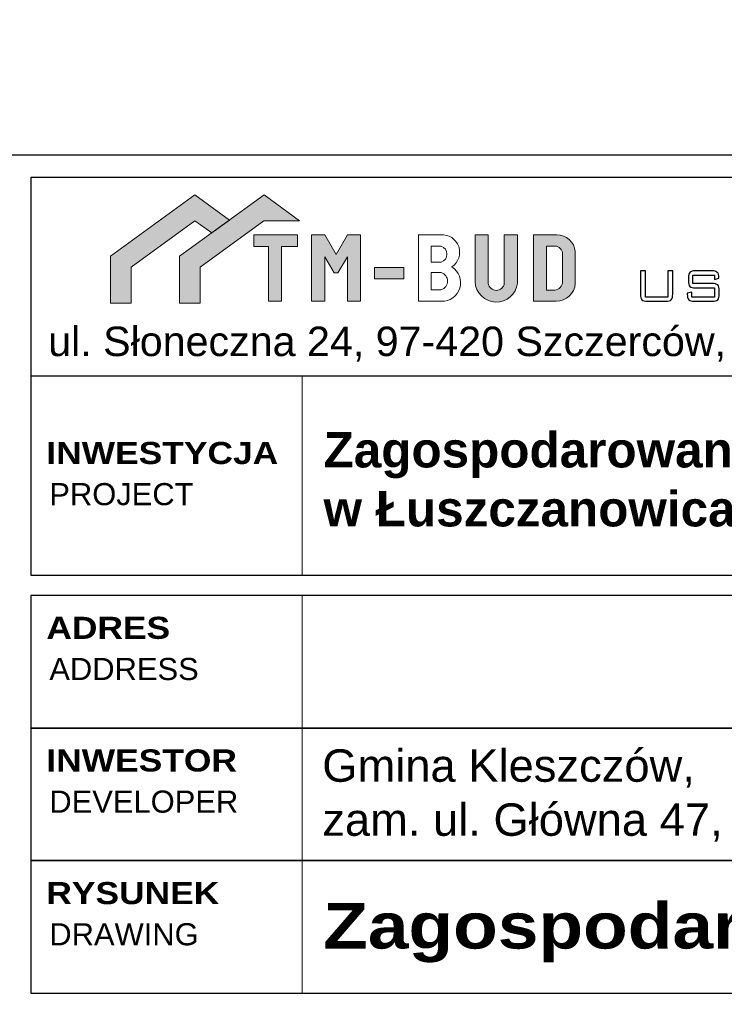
# Model space of a CAD drawing. Extents: x -110 to 11927435, y -6590197 to 5675023.
# Tile 64 of 71: x 6591246 to 6591270, y 5674734 to 5674768. Entities that reach past the tile are written whole.
import ezdxf

# ---------------------------------------------------------------- set-up
doc = ezdxf.new("R2010")
doc.units = 0
doc.layers.get('0').update_dxf_attribs({"color": 250, "linetype": 'CONTINUOUS', "lineweight": 100})
for name, color, linetype in [('_0', 7, 'CONTINUOUS'), ('A_opisy_ramka', 7, 'CONTINUOUS'), ('A_ramka', 7, 'CONTINUOUS')]:
    doc.layers.add(name, color=color, linetype=linetype)
doc.layers.add('wymiar', color=7, linetype='CONTINUOUS', lineweight=13)
doc.styles.add('GENERATED_STYLE_2', font='txt')
doc.styles.add('GENERATED_STYLE_6', font='txt')

# ---------------------------------------------------------------- blocks, each defined once
blk = doc.blocks.new('A$C39696395')
at = {"layer": 'A_ramka', "linetype": 'Continuous', "lineweight": 13}
blk.add_line((184.17, 0), (184.17, 270), dxfattribs=at)
at = {"layer": 'A_ramka'}
for points in [[(0, 180), (936.67, 180), (936.67, 270), (0, 270)], [(0, 90), (936.67, 90), (936.67, 180), (0, 180)], [(0, 0), (936.67, 0), (936.67, 90), (0, 90)]]:
    blk.add_lwpolyline(points, close=True, dxfattribs=at)
at = {"layer": 'A_opisy_ramka', "linetype": 'Continuous', "lineweight": 13, "char_height": 15, "attachment_point": 7}
for s, insert, style in [('{\\fArial Black|b1|i0|c238|p34;ADRES}', (10.61, 240.27), 'GENERATED_STYLE_6'), ('{\\fArial|b0|i0|c238|p34;ADDRESS}', (12.64, 212.33), 'GENERATED_STYLE_2'), ('{\\fArial Black|b1|i0|c238|p34;INWESTOR}', (10.61, 150.27), 'GENERATED_STYLE_6'), ('{\\fArial|b0|i0|c238|p34;DEVELOPER}', (12.64, 122.33), 'GENERATED_STYLE_2'), ('{\\fArial Black|b1|i0|c238|p34;RYSUNEK}', (10.61, 60.27), 'GENERATED_STYLE_6'), ('{\\fArial|b0|i0|c238|p34;DRAWING}', (12.64, 32.33), 'GENERATED_STYLE_2')]:
    blk.add_mtext(s, dxfattribs=dict(at, insert=insert, style=style))

msp = doc.modelspace()

# ---------------------------------------------------------------- hatches: boundary and pattern name
at = {"layer": '_0', "linetype": 'Continuous', "lineweight": 9}
for color, points in [(150, [(6591249.172, 5674759.78), (6591249.172, 5674758.186), (6591249.873, 5674758.186), (6591249.873, 5674759.409), (6591252.03, 5674760.986), (6591252.61, 5674760.573), (6591253.207, 5674761.006), (6591252.038, 5674761.86)]), (10, [(6591251.517, 5674759.78), (6591251.517, 5674758.186), (6591252.218, 5674758.186), (6591252.218, 5674759.409), (6591254.375, 5674760.986), (6591255.58, 5674760.986), (6591254.383, 5674761.86), (6591253.207, 5674761.006), (6591252.61, 5674760.573)]), (256, [(6591254.029, 5674760.506), (6591254.029, 5674760.116), (6591254.536, 5674760.116), (6591254.536, 5674758.251), (6591254.968, 5674758.251), (6591254.968, 5674760.116), (6591255.51, 5674760.116), (6591255.51, 5674760.506)]), (256, [(6591255.994, 5674758.251), (6591255.994, 5674760.506), (6591256.441, 5674760.506), (6591256.825, 5674759.842), (6591257.214, 5674760.506), (6591257.65, 5674760.506), (6591257.65, 5674758.251), (6591257.208, 5674758.251), (6591257.208, 5674759.757), (6591256.883, 5674759.222), (6591256.756, 5674759.222), (6591256.437, 5674759.757), (6591256.437, 5674758.251)]), (256, [(6591261.537, 5674758.914, 0.92428), (6591262.974, 5674758.865), (6591262.974, 5674760.506), (6591262.529, 5674760.506), (6591262.529, 5674758.865, -0.895057), (6591261.987, 5674758.865), (6591261.987, 5674760.506), (6591261.537, 5674760.506), (6591261.537, 5674758.914)]), (256, [(6591258.127, 5674759.399), (6591258.127, 5674759.012), (6591259.118, 5674759.012), (6591259.118, 5674759.399)])]:
    msp.add_hatch(color=color, dxfattribs=at).paths.add_polyline_path(points)
h = msp.add_hatch(color=256, dxfattribs=at)
h.paths.add_polyline_path([(6591263.52, 5674760.506), (6591263.52, 5674758.251), (6591264.287, 5674758.251, 0.392515), (6591264.937, 5674758.854), (6591264.937, 5674759.936, 0.392988), (6591264.305, 5674760.506)])
h.paths.add_polyline_path([(6591263.959, 5674758.633), (6591263.959, 5674760.126), (6591264.252, 5674760.126, -0.362678), (6591264.508, 5674759.866), (6591264.508, 5674758.914, -0.36902), (6591264.237, 5674758.633)], flags=16)

# ---------------------------------------------------------------- linework, layer by layer
at = {"color": 150, "linetype": 'ByBlock', "lineweight": 9}
msp.add_lwpolyline([(6591249.873, 5674758.186), (6591249.873, 5674759.409), (6591252.03, 5674760.986), (6591252.61, 5674760.573), (6591253.207, 5674761.006), (6591252.038, 5674761.86), (6591249.172, 5674759.78), (6591249.172, 5674758.186), (6591249.873, 5674758.186)], dxfattribs=at)
at = {"color": 10, "linetype": 'ByBlock', "lineweight": 9}
msp.add_lwpolyline([(6591252.218, 5674758.186), (6591252.218, 5674759.409), (6591254.375, 5674760.986), (6591255.58, 5674760.986), (6591254.383, 5674761.86), (6591251.517, 5674759.78), (6591251.517, 5674758.186), (6591252.218, 5674758.186)], dxfattribs=at)
at = {"layer": '_0', "linetype": 'ByBlock', "lineweight": 9}
for points in [[(6591254.029, 5674760.116), (6591254.536, 5674760.116), (6591254.536, 5674758.251), (6591254.968, 5674758.251), (6591254.968, 5674760.116), (6591255.51, 5674760.116), (6591255.51, 5674760.506), (6591254.029, 5674760.506), (6591254.029, 5674760.116)], [(6591255.994, 5674758.251), (6591255.994, 5674760.506), (6591256.441, 5674760.506), (6591256.825, 5674759.842), (6591257.214, 5674760.506), (6591257.65, 5674760.506), (6591257.65, 5674758.251), (6591257.208, 5674758.251), (6591257.208, 5674759.757), (6591256.883, 5674759.222), (6591256.756, 5674759.222), (6591256.437, 5674759.757), (6591256.437, 5674758.251), (6591255.994, 5674758.251)]]:
    msp.add_lwpolyline(points, dxfattribs=at)
for points in [[(6591259.613, 5674760.505), (6591260.37, 5674760.507), (6591260.37, 5674760.506, -0.772995), (6591260.75, 5674759.415), (6591260.75, 5674759.415), (6591260.75, 5674759.415, -0.767331), (6591260.393, 5674758.251), (6591260.393, 5674758.251), (6591259.617, 5674758.251), (6591259.617, 5674760.505)], [(6591261.537, 5674760.506), (6591261.987, 5674760.506), (6591261.987, 5674758.865), (6591261.987, 5674758.865, 0.895057), (6591262.529, 5674758.865), (6591262.529, 5674758.865), (6591262.529, 5674760.506), (6591262.974, 5674760.506), (6591262.974, 5674758.865), (6591262.974, 5674758.865, -0.92428), (6591261.537, 5674758.914), (6591261.537, 5674758.914), (6591261.537, 5674760.506)], [(6591263.52, 5674760.506), (6591264.305, 5674760.506), (6591264.305, 5674760.506, -0.392988), (6591264.937, 5674759.936), (6591264.937, 5674759.936), (6591264.937, 5674758.854), (6591264.937, 5674758.854, -0.392515), (6591264.287, 5674758.251), (6591264.287, 5674758.251), (6591263.52, 5674758.251), (6591263.52, 5674760.506)], [(6591260.048, 5674759.576), (6591260.048, 5674760.119), (6591260.39, 5674760.119), (6591260.39, 5674760.119, -0.708774), (6591260.393, 5674759.576), (6591260.393, 5674759.576), (6591260.048, 5674759.576)], [(6591260.048, 5674758.64), (6591260.048, 5674759.229), (6591260.39, 5674759.229), (6591260.39, 5674759.229, -0.711748), (6591260.393, 5674758.64), (6591260.393, 5674758.64), (6591260.048, 5674758.64)]]:
    msp.add_lwpolyline(points, format="xyb", dxfattribs=at)
msp.add_lwpolyline([(6591263.959, 5674760.126), (6591264.252, 5674760.126, -0.362678), (6591264.508, 5674759.866), (6591264.508, 5674758.914, -0.36902), (6591264.237, 5674758.633), (6591263.959, 5674758.633)], format="xyb", close=True, dxfattribs=at)
msp.add_lwpolyline([(6591258.127, 5674759.399), (6591259.118, 5674759.399), (6591259.118, 5674759.012), (6591258.127, 5674759.012)], close=True, dxfattribs=at)
at = {"layer": '_0'}
for points, knots in [([(6591267.32, 5674759.283), (6591267.32, 5674759.283), (6591267.32, 5674758.394), (6591267.32, 5674758.394), (6591267.32, 5674758.394), (6591267.32, 5674758.394), (6591268.071, 5674758.394), (6591268.071, 5674758.394), (6591268.071, 5674758.394), (6591268.071, 5674758.394), (6591268.071, 5674759.283), (6591268.071, 5674759.283), (6591268.071, 5674759.283), (6591268.071, 5674759.283), (6591268.241, 5674759.283), (6591268.241, 5674759.283), (6591268.241, 5674759.283), (6591268.241, 5674759.283), (6591268.241, 5674758.495), (6591268.241, 5674758.495), (6591268.241, 5674758.495), (6591268.241, 5674758.4), (6591268.224, 5674758.335), (6591268.191, 5674758.301), (6591268.191, 5674758.301), (6591268.157, 5674758.268), (6591268.094, 5674758.251), (6591268.001, 5674758.251), (6591268.001, 5674758.251), (6591268.001, 5674758.251), (6591267.389, 5674758.251), (6591267.389, 5674758.251), (6591267.389, 5674758.251), (6591267.295, 5674758.251), (6591267.231, 5674758.268), (6591267.197, 5674758.302), (6591267.197, 5674758.302), (6591267.164, 5674758.337), (6591267.147, 5674758.401), (6591267.147, 5674758.495), (6591267.147, 5674758.495), (6591267.147, 5674758.495), (6591267.147, 5674759.283), (6591267.147, 5674759.283), (6591267.147, 5674759.283), (6591267.147, 5674759.283), (6591267.32, 5674759.283), (6591267.32, 5674759.283)], [0, 0, 0, 0, 0.083333, 0.083333, 0.083333, 0.083333, 0.166667, 0.166667, 0.166667, 0.166667, 0.25, 0.25, 0.25, 0.25, 0.333333, 0.333333, 0.333333, 0.333333, 0.416667, 0.416667, 0.416667, 0.416667, 0.5, 0.5, 0.5, 0.5, 0.583333, 0.583333, 0.583333, 0.583333, 0.666667, 0.666667, 0.666667, 0.666667, 0.75, 0.75, 0.75, 0.75, 0.833333, 0.833333, 0.833333, 0.833333, 0.916667, 0.916667, 0.916667, 0.916667, 1, 1, 1, 1]), ([(6591269.658, 5674759.142), (6591269.658, 5674759.142), (6591268.928, 5674759.142), (6591268.928, 5674759.142), (6591268.928, 5674759.142), (6591268.928, 5674759.142), (6591268.928, 5674758.854), (6591268.928, 5674758.854), (6591268.928, 5674758.854), (6591268.928, 5674758.854), (6591269.579, 5674758.854), (6591269.579, 5674758.854), (6591269.579, 5674758.854), (6591269.67, 5674758.854), (6591269.733, 5674758.837), (6591269.767, 5674758.804), (6591269.767, 5674758.804), (6591269.8, 5674758.77), (6591269.817, 5674758.706), (6591269.817, 5674758.611), (6591269.817, 5674758.611), (6591269.817, 5674758.611), (6591269.817, 5674758.495), (6591269.817, 5674758.495), (6591269.817, 5674758.495), (6591269.817, 5674758.4), (6591269.801, 5674758.335), (6591269.768, 5674758.301), (6591269.768, 5674758.301), (6591269.734, 5674758.268), (6591269.672, 5674758.251), (6591269.579, 5674758.251), (6591269.579, 5674758.251), (6591269.579, 5674758.251), (6591268.976, 5674758.251), (6591268.976, 5674758.251), (6591268.976, 5674758.251), (6591268.882, 5674758.251), (6591268.819, 5674758.268), (6591268.785, 5674758.302), (6591268.785, 5674758.302), (6591268.751, 5674758.336), (6591268.734, 5674758.4), (6591268.734, 5674758.495), (6591268.734, 5674758.495), (6591268.734, 5674758.495), (6591268.734, 5674758.523), (6591268.734, 5674758.523), (6591268.734, 5674758.523), (6591268.734, 5674758.523), (6591268.894, 5674758.56), (6591268.894, 5674758.56), (6591268.894, 5674758.56), (6591268.894, 5674758.56), (6591268.894, 5674758.394), (6591268.894, 5674758.394), (6591268.894, 5674758.394), (6591268.894, 5674758.394), (6591269.662, 5674758.394), (6591269.662, 5674758.394), (6591269.662, 5674758.394), (6591269.662, 5674758.394), (6591269.662, 5674758.705), (6591269.662, 5674758.705), (6591269.662, 5674758.705), (6591269.662, 5674758.705), (6591269.014, 5674758.705), (6591269.014, 5674758.705), (6591269.014, 5674758.705), (6591268.921, 5674758.705), (6591268.857, 5674758.722), (6591268.824, 5674758.756), (6591268.824, 5674758.756), (6591268.791, 5674758.79), (6591268.774, 5674758.855), (6591268.774, 5674758.949), (6591268.774, 5674758.949), (6591268.774, 5674758.949), (6591268.774, 5674759.039), (6591268.774, 5674759.039), (6591268.774, 5674759.039), (6591268.774, 5674759.133), (6591268.791, 5674759.197), (6591268.824, 5674759.231), (6591268.824, 5674759.231), (6591268.857, 5674759.266), (6591268.921, 5674759.283), (6591269.014, 5674759.283), (6591269.014, 5674759.283), (6591269.014, 5674759.283), (6591269.564, 5674759.283), (6591269.564, 5674759.283), (6591269.564, 5674759.283), (6591269.655, 5674759.283), (6591269.719, 5674759.266), (6591269.753, 5674759.232), (6591269.753, 5674759.232), (6591269.788, 5674759.199), (6591269.806, 5674759.14), (6591269.806, 5674759.056), (6591269.806, 5674759.056), (6591269.806, 5674759.056), (6591269.806, 5674759.035), (6591269.806, 5674759.035), (6591269.806, 5674759.035), (6591269.806, 5674759.035), (6591269.658, 5674758.993), (6591269.658, 5674758.993), (6591269.658, 5674758.993), (6591269.658, 5674758.993), (6591269.658, 5674759.142), (6591269.658, 5674759.142)], [0, 0, 0, 0, 0.035714, 0.035714, 0.035714, 0.035714, 0.071429, 0.071429, 0.071429, 0.071429, 0.107143, 0.107143, 0.107143, 0.107143, 0.142857, 0.142857, 0.142857, 0.142857, 0.178571, 0.178571, 0.178571, 0.178571, 0.214286, 0.214286, 0.214286, 0.214286, 0.25, 0.25, 0.25, 0.25, 0.285714, 0.285714, 0.285714, 0.285714, 0.321429, 0.321429, 0.321429, 0.321429, 0.357143, 0.357143, 0.357143, 0.357143, 0.392857, 0.392857, 0.392857, 0.392857, 0.428571, 0.428571, 0.428571, 0.428571, 0.464286, 0.464286, 0.464286, 0.464286, 0.5, 0.5, 0.5, 0.5, 0.535714, 0.535714, 0.535714, 0.535714, 0.571429, 0.571429, 0.571429, 0.571429, 0.607143, 0.607143, 0.607143, 0.607143, 0.642857, 0.642857, 0.642857, 0.642857, 0.678571, 0.678571, 0.678571, 0.678571, 0.714286, 0.714286, 0.714286, 0.714286, 0.75, 0.75, 0.75, 0.75, 0.785714, 0.785714, 0.785714, 0.785714, 0.821429, 0.821429, 0.821429, 0.821429, 0.857143, 0.857143, 0.857143, 0.857143, 0.892857, 0.892857, 0.892857, 0.892857, 0.928571, 0.928571, 0.928571, 0.928571, 0.964286, 0.964286, 0.964286, 0.964286, 1, 1, 1, 1])]:
    msp.add_open_spline(points, degree=3, knots=knots, dxfattribs=at)
at = {"layer": 'A_ramka', "color": 0, "linetype": 'Continuous', "lineweight": 13}
msp.add_line((6591255.678, 5674748.953), (6591255.678, 5674755.705), dxfattribs=at)
at = {"layer": 'A_ramka'}
msp.add_lwpolyline([(6591294.064, 5674763.207), (6591245.717, 5674763.207), (6591245.717, 5674728.014), (6591245.717, 5674728.014), (6591245.717, 5674713.009), (6591294.065, 5674713.009), (6591294.065, 5674763.207)], dxfattribs=at)
at = {"layer": 'A_ramka', "color": 0}
for points in [[(6591246.467, 5674748.953), (6591293.314, 5674748.953), (6591293.314, 5674762.457), (6591246.467, 5674762.457)], [(6591246.467, 5674748.953), (6591293.314, 5674748.953), (6591293.314, 5674755.705), (6591246.467, 5674755.705)]]:
    msp.add_lwpolyline(points, close=True, dxfattribs=at)

# ---------------------------------------------------------------- block references
at = {"layer": 'A_ramka', "xscale": 0.05001520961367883, "yscale": 0.05001520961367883, "zscale": 0.05001520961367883}
msp.add_blockref('A$C39696395', (6591246.467, 5674734.765), dxfattribs=at)

# ---------------------------------------------------------------- texts
at = {"layer": 'A_opisy_ramka', "color": 0, "linetype": 'Continuous', "lineweight": 13, "char_height": 0.75023, "attachment_point": 7}
for s, insert, style in [('{\\fArial Black|b1|i0|c238|p34;INWESTYCJA}', (6591246.997, 5674752.717), 'GENERATED_STYLE_6'), ('{\\fArial|b0|i0|c238|p34;PROJECT}', (6591247.099, 5674751.32), 'GENERATED_STYLE_2')]:
    msp.add_mtext(s, dxfattribs=dict(at, insert=insert, style=style))
at = {"layer": 'A_opisy_ramka', "linetype": 'Continuous', "lineweight": 13, "attachment_point": 7, "style": 'GENERATED_STYLE_6'}
for s, insert, char_height in [('{\\fArial|b0|i0|c238|p32;Gmina Kleszczów,\\Pzam. ul. Główna 47, 97-410 Kleszczów}', (6591256.355, 5674739.905), 1.1), ('{\\fArial Black|b1|i0|c238|p34;Zagospodarowanie  terenu}', (6591256.386, 5674735.805), 1.55047)]:
    msp.add_mtext(s, dxfattribs=dict(at, insert=insert, char_height=char_height))
at = {"layer": 'wymiar', "color": 0, "linetype": 'Continuous', "lineweight": 13, "insert": (6591247.06, 5674756.205), "char_height": 1.0003, "attachment_point": 7, "style": 'GENERATED_STYLE_6'}
msp.add_mtext('{\\fArial|b0|i0|c238|p32;ul. Słoneczna 24, 97-420 Szczerców,}', dxfattribs=at)
at = {"layer": 'wymiar', "color": 0, "insert": (6591256.4, 5674750.593), "char_height": 1.2, "attachment_point": 7, "style": 'GENERATED_STYLE_6'}
msp.add_mtext('{\\fArial|b1|i0|c238|p32;Zagospodarowanie terenu skweru \\Pw Łuszczanowicach }', dxfattribs=at)

doc.saveas('drawing.dxf')
